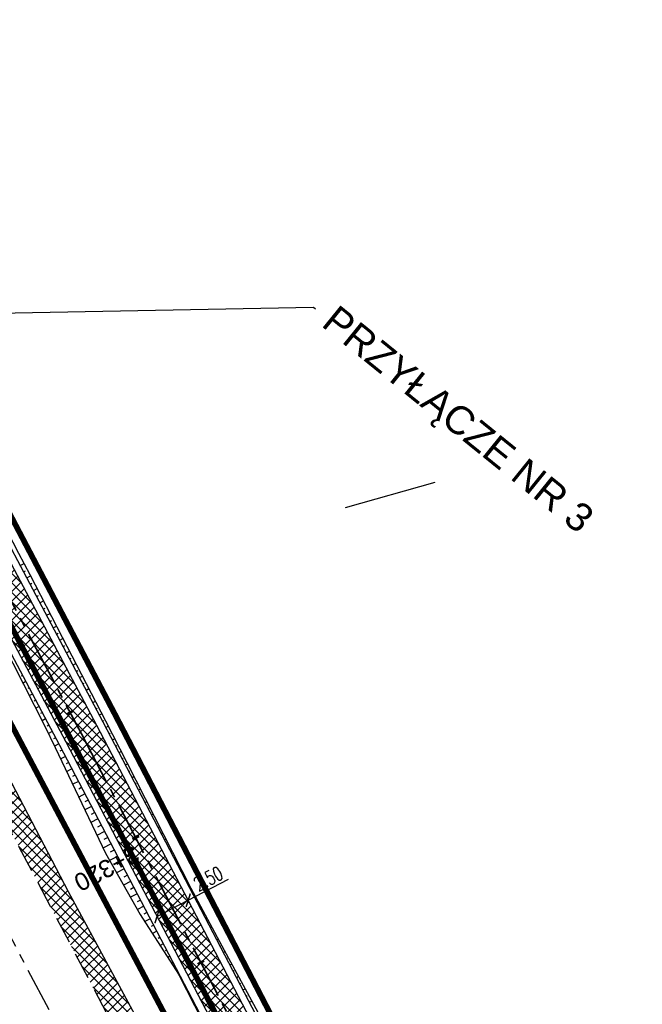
# Model space of a CAD drawing. Header units: metres. Extents: x 7529682 to 7533751, y 5721195 to 5727842.
# Tile 54 of 210: x 7531256 to 7531300, y 5724855 to 5724925. Entities that reach past the tile are written whole.
import ezdxf
from ezdxf import colors
from ezdxf.entities.mleader import LeaderData, LeaderLine
from ezdxf.math import Vec2, Vec3

# ---------------------------------------------------------------- set-up
doc = ezdxf.new("R2010")
doc.units = ezdxf.units.M
doc.header["$PDMODE"] = 1
doc.header["$PDSIZE"] = 0.3
for name, pattern in [('817-dzialki-09-05-04$0$HIDDEN', [0.375, 0.25, -0.125]), ('ACAD_ISO05W100', [33, 24, -3, 0, -3, 0, -3]), ('CENTER', [50.8, 31.75, -6.35, 6.35, -6.35]), ('CENTER2', [28.575, 19.05, -3.175, 3.175, -3.175]), ('HIDDEN', [9.525, 6.35, -3.175])]:
    doc.linetypes.add(name, pattern=pattern)
for name, color, linetype in [('C-DROGI-SYTUACJA', 7, 'Continuous'), ('C-DROGI-SYTUACJA-ETYKIETY', 7, 'Continuous'), ('D-hatch-pobocza', 131, 'Continuous'), ('D-pobocza', 60, 'Continuous'), ('D-rowy', 160, 'Continuous'), ('D-skarpa', 2, 'Continuous'), ('D-skarpa-kreskowanie', 2, 'Continuous'), ('D-wymiary', 1, 'Continuous')]:
    doc.layers.add(name, color=color, linetype=linetype)
for name, color, linetype, lineweight, true_color in [('D-ewidencja-numery', 7, 'Continuous', 50, 0x40ff00), ('D-hatch-ciag-pieszo-rowerowy', 7, 'Continuous', 13, 0xff9f80), ('D-LR-etap-III', 7, '817-dzialki-09-05-04$0$HIDDEN', 50, 0x00008f), ('D-podzialy-dzialek-Kobior', 7, 'Continuous', 30, 0xff0040)]:
    doc.layers.add(name, color=color, linetype=linetype, lineweight=lineweight, true_color=true_color)
for name, color, linetype, lineweight in [('D-krawędzie', 3, 'Continuous', 30), ('D-obrzeża', 2, 'Continuous', 30), ('D-oś', 10, 'CENTER', 30), ('D-pas-drogowy', 7, 'ACAD_ISO05W100', 50), ('Sieci-EN-opisy', 4, 'Continuous', 30)]:
    doc.layers.add(name, color=color, linetype=linetype, lineweight=lineweight)
doc.layers.add('poprzeczki', color=7, linetype='Continuous', true_color=0x0000c7)
doc.styles.add('DIMTEXT', font='simplex.shx', dxfattribs={"width": 0.7})
doc.styles.get("Standard").update_dxf_attribs({"font": 'arial.ttf'})
doc.dimstyles.new('500', dxfattribs={"dimtxt": 1, "dimasz": 0.7, "dimexe": 0.2, "dimexo": 0.5, "dimgap": 0.2, "dimtad": 1, "dimrnd": 0.005, "dimzin": 0, "dimdsep": 46, "dimtxsty": 'DIMTEXT', "dimblk": 'ARCHTICK', "dimcen": 0, "dimclrd": 256, "dimclre": 256, "dimclrt": 2, "dimadec": 5, "dimazin": 0, "dimtfac": 1, "dimtofl": 0, "dimtmove": 0, "dimatfit": 3, "dimfxl": 1, "dimtolj": 1, "dimtzin": 0, "dimlwd": -1, "dimlwe": -1, "dimarcsym": 0})

# ---------------------------------------------------------------- blocks, each defined once
blk = doc.blocks.new('_ArchTick')
at = {"color": 0, "linetype": 'ByBlock', "const_width": 0.15}
blk.add_lwpolyline([(-0.5, -0.5), (0.5, 0.5)], dxfattribs=at)
blk = doc.blocks.new('*D99')
at = {"layer": 'D-wymiary', "linetype": 'ByBlock', "transparency": 16777216}
for p, q in [((7531267.509, 5724862.242), (7531270.375, 5724863.739)), ((7531265.293, 5724861.085), (7531267.509, 5724862.242)), ((7531267.277, 5724862.686), (7531267.416, 5724862.42)), ((7531265.061, 5724861.529), (7531265.2, 5724861.263))]:
    blk.add_line(p, q, dxfattribs=at)
at = {"layer": 'Defpoints', "color": 0, "linetype": 'ByBlock', "transparency": 16777216}
for p in [(7531267.509, 5724862.242), (7531267.509, 5724862.242), (7531265.293, 5724861.085)]:
    blk.add_point(p, dxfattribs=at)
at = {"layer": 'D-wymiary', "linetype": 'ByBlock', "transparency": 16777216, "xscale": 0.6999999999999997, "yscale": 0.6999999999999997, "zscale": 0.6999999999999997}
for p, rotation in [((7531267.509, 5724862.242), 27.57205401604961), ((7531265.293, 5724861.085), 207.5720540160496)]:
    blk.add_blockref('_ArchTick', p, dxfattribs=dict(at, rotation=rotation))
at = {"layer": 'D-wymiary', "color": 2, "linetype": 'ByBlock', "transparency": 16777216, "insert": (7531268.928, 5724863.773), "char_height": 1, "attachment_point": 5, "rotation": 27.57205, "style": 'DIMTEXT'}
blk.add_mtext('\\A1;2.50', dxfattribs=at)
blk = doc.blocks.new('AeccTickLine')
at = {"color": 0, "linetype": 'ByBlock', "lineweight": -2}
blk.add_line((0, 1), (0, -1), dxfattribs=at)

msp = doc.modelspace()

# ---------------------------------------------------------------- hatches: boundary and pattern name
at = {"layer": 'D-hatch-ciag-pieszo-rowerowy'}
h = msp.add_hatch(dxfattribs=at)
h.set_pattern_fill('ANSI37', color=256, scale=0.15, style=0)
h.set_pattern_definition([(45, (0.88535, 0.46493), (-0.33675960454, 0.33675960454), []), (135, (0.88535, 0.46493), (-0.33675960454, -0.33675960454), [])])
h.paths.add_polyline_path([(7531176.002, 5725035.633), (7531173.776, 5725034.493), (7531202.515, 5724979.795), (7531233.696, 5724920.95), (7531258.824, 5724873.473), (7531292.225, 5724809.507), (7531303.703, 5724787.477), (7531306.47, 5724787.579), (7531294.441, 5724810.665), (7531261.037, 5724874.637), (7531235.905, 5724922.12), (7531204.726, 5724980.962)])
at = {"layer": 'D-hatch-pobocza'}
h = msp.add_hatch(dxfattribs=at)
h.set_pattern_fill('ANSI37', color=256, scale=0.15, style=0)
h.set_pattern_definition([(45, (0, 0), (-0.33675960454, 0.33675960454), []), (135, (0, 0), (-0.33675960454, -0.33675960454), [])])
h.paths.add_polyline_path([(7531224.12, 5724929.62), (7531213.15, 5724949.98), (7531200.73, 5724973.91), (7531188.83, 5724996.41), (7531176.89, 5725019.33), (7531166.91, 5725038.07), (7531158.98, 5725054.059), (7531158.142, 5725051.386), (7531167.38, 5725033.767), (7531197.165, 5724976.988), (7531228.151, 5724918.034), (7531253.153, 5724870.491), (7531286.796, 5724806.654), (7531296.235, 5724788.675), (7531298.776, 5724787.518), (7531278.14, 5724826.49), (7531263.88, 5724853.83), (7531259.01, 5724862.85), (7531247.51, 5724884.88), (7531235.21, 5724908.21)])

# ---------------------------------------------------------------- linework, layer by layer
at = {"layer": 'C-DROGI-SYTUACJA', "color": 10, "linetype": 'CENTER2', "lineweight": 35, "ltscale": 0.2}
msp.add_lwpolyline([(7531156.869, 5725074.83), (7531166.993, 5725055.55, -0.068732), (7531168.479, 5725051.432), (7531169.1, 5725048.503, 0.068783), (7531171.89, 5725040.776), (7531203.621, 5724980.378), (7531234.8, 5724921.535), (7531259.931, 5724874.055), (7531293.333, 5724810.086), (7531313.16, 5724772.033), (7531341.529, 5724719.923, -0.009023), (7531346.533, 5724710.322), (7531363.735, 5724675.815), (7531380.065, 5724644.823), (7531398.584, 5724609.363), (7531424.897, 5724559.228), (7531446.142, 5724518.961), (7531474.816, 5724464.452), (7531498.201, 5724419.897)], format="xyb", dxfattribs=at)
at = {"layer": 'D-ewidencja-numery', "color": 12, "ltscale": 15, "true_color": 0xc70000}
msp.add_lwpolyline([(7531166.31, 5725074.58), (7531172.29, 5725062.58), (7531170.59, 5725055.606), (7531173.733, 5725044.081), (7531215.342, 5724964.86), (7531238.054, 5724921.685), (7531262.39, 5724875.283), (7531295.587, 5724811.266), (7531348.488, 5724712.363), (7531363.741, 5724682.684), (7531366.987, 5724675.865), (7531382.541, 5724646.111), (7531401.299, 5724610.875), (7531428.965, 5724558.862), (7531449.111, 5724520.398), (7531477.293, 5724465.831), (7531500.996, 5724421.113)], dxfattribs=at)
at = {"layer": 'D-krawędzie', "linetype": 'HIDDEN', "ltscale": 0.3, "flags": 128}
msp.add_lwpolyline([(7530572.01, 5726166.06), (7530620.381, 5726072.761), (7530641.555, 5726032.008), (7530660.961, 5725995.07), (7530689.128, 5725941.54), (7530707.336, 5725907.032), (7530725.256, 5725873.093), (7530743.97, 5725837.654), (7530770.527, 5725787.119), (7530787.864, 5725754.267), (7530809.898, 5725712.542), (7530824.739, 5725684.389), (7530840.856, 5725653.693), (7530860.675, 5725616.154), (7530865.283, 5725607.394), (7530878.05, 5725583.08), (7530918.172, 5725507.178), (7530950.163, 5725446.305), (7530993.419, 5725364.265), (7531022.766, 5725308.719), (7531053.81, 5725249.872), (7531081.166, 5725197.875), (7531103.902, 5725154.541), (7531128.123, 5725108.448), (7531149.3, 5725068.25), (7531167.38, 5725033.767), (7531197.165, 5724976.988), (7531228.151, 5724918.034), (7531253.153, 5724870.491), (7531286.796, 5724806.654), (7531306.74, 5724768.665), (7531335.094, 5724714.652), (7531357.319, 5724672.439), (7531373.645, 5724641.454), (7531392.162, 5724605.999), (7531418.48, 5724555.853), (7531439.727, 5724515.582), (7531468.399, 5724461.077), (7531491.782, 5724416.528), (7531531.99, 5724339.833), (7531557.227, 5724291.659), (7531569.852, 5724267.577), (7531591.376, 5724226.548), (7531610.004, 5724191.103), (7531616.883, 5724177.999), (7531629.985, 5724153.025), (7531641.007, 5724132.022), (7531664.906, 5724087.617), (7531677.644, 5724064.786), (7531683.112, 5724054.988), (7531686.753, 5724048.18), (7531695.448, 5724031.697), (7531703.749, 5724015.917), (7531709.214, 5724005.514), (7531719.389, 5723986.147), (7531726.295, 5723973), (7531732.741, 5723960.736), (7531735.13, 5723956.19)], dxfattribs=at)
at = {"layer": 'D-LR-etap-III', "ltscale": 10, "flags": 128}
msp.add_lwpolyline([(7531750.474, 5723895.103, 0.4, 0.4, 0), (7531750.505, 5723895.13, 0.4, 0.4, 0), (7531682.71, 5724022.92, 0.4, 0.4, 0), (7531619.177, 5724147.204, 0.4, 0.4, 0), (7531592.309, 5724198.489, 0.4, 0.4, 0), (7531553.264, 5724272.919, 0.4, 0.4, 0), (7531504.02, 5724366.79, 0.4, 0.4, 0), (7531482.09, 5724407.62, 0.4, 0.4, 0), (7531412.35, 5724541.183, 0.4, 0.4, 0), (7531388.464, 5724586.93, 0.4, 0.4, 0), (7531345.12, 5724669.94, 0.4, 0.4, 0), (7531127.66, 5725081.67, 0.4, 0.4, 0), (7531059.253, 5725211.041, 0.4, 0.4, 0), (7531008.007, 5725307.954, 0.4, 0.4, 0), (7530964.182, 5725390.836, 0.4, 0.4, 0), (7530914.557, 5725484.684, 0.4, 0.4, 0), (7530865.243, 5725577.494, 0.4, 0.4, 0), (7530840.085, 5725624.059, 0.4, 0.4, 0), (7530802.56, 5725694.925, 0.4, 0.4, 0), (7530755.54, 5725787.51, 0.4, 0.4, 0), (7530708.718, 5725876.303, 0.4, 0.4, 0), (7530695.12, 5725902.09, 0.4, 0.4, 0), (7530642.914, 5726001.078, 0.4, 0.4, 0), (7530634.935, 5726016.147, 0.4, 0.4, 0), (7530610.82, 5726061.93, 0.4, 0.4, 0), (7530610.82, 5726061.93, 0.4, 0.4, 0), (7530607.21, 5726063.51, 0.4, 0.4, 0), (7530597.42, 5726080.68, 0.4, 0.4, 0), (7530591.16, 5726088.44, 0.4, 0.4, 0), (7530581.28, 5726107.21, 0.4, 0.4, 0), (7530571.29, 5726130.56, 0.4, 0.4, 0), (7530549.555, 5726171.527, 0.4, 0.4, 0), (7530531.014, 5726206.474, 0.4, 0.4, 0), (7530516.461, 5726236.017, 0.4, 0.4, 0), (7530500.799, 5726266.141, 0.4, 0.4, 0), (7530491.35, 5726283.94, 0.4, 0.4, 0), (7530482.4, 5726303.41, 0.4, 0.4, 0), (7530482.4, 5726303.41, 0.4, 0.4, 0), (7530450.41, 5726357.28, 0.4, 0.4, 0), (7530397.759, 5726458.5, 0.4, 0.4, 0), (7530334.708, 5726583.665, 0.4, 0.4, 0), (7530303.939, 5726645.168, 0.4, 0.4, 0), (7530300.51, 5726651.778, 0.4, 0.4, 0), (7530289.214, 5726671.967, 0.4, 0.4, 0), (7530281.54, 5726685.57, 0.4, 0.4, 0), (7530261.371, 5726724.163, 0.4, 0.4, 0), (7530254.03, 5726738.21, 0.4, 0.4, 0), (7530197.22, 5726845.06, 0.4, 0.4, 0), (7530194.71, 5726849.15, 0.4, 0.4, 0), (7530195.92, 5726850.75, 0.4, 0.4, 0), (7530170.547, 5726892.961, 0.4, 0.4, 0), (7530143.175, 5726945.066, 0.4, 0.4, 0), (7530105.06, 5727018.32, 0.4, 0.4, 0), (7530100.06, 5727027.16, 0.4, 0.4, 0), (7530062.319, 5727099.625, 0.4, 0.4, 0), (7530015.379, 5727189.42, 0.4, 0.4, 0), (7529983.208, 5727250.207, 0.4, 0.4, 0), (7529953.284, 5727306.747, 0.4, 0.4, 0), (7529900.671, 5727406.159, 0.4, 0.4, 0), (7529890.63, 5727425.131, 0.4, 0.4, 0), (7529875.155, 5727454.426, 0.4, 0.4, 0), (7529857.56, 5727487.787, 0.4, 0.4, 0), (7529835.194, 5727530.193, 0.4, 0.4, 0), (7529811.741, 5727574.662, 0.4, 0.4, 0), (7529792.102, 5727611.923, 0.4, 0.4, 0), (7529768.066, 5727657.47, 0.4, 0.4, 0), (7529755.211, 5727682.131, 0.4, 0.4, 0), (7529753.31, 5727681.13, 0.4, 0.4, 0), (7529739.21, 5727707.77, 0.4, 0.4, 0), (7529735.395, 5727711.252, 0.4, 0.4, 0), (7529725.42, 5727730.2, 0.4, 0.4, 0), (7529723.55, 5727729.88, 0.4, 0.4, 0), (7529695.567, 5727782.932, 0.4, 0.4, 0), (7529717.68, 5727794.024, 0.4, 0.4, 0), (7529736.275, 5727758.647, 0.4, 0.4, 0), (7529736.275, 5727758.647, 0.4, 0.4, 0), (7529744.511, 5727750.406, 0.4, 0.4, 0), (7529744.511, 5727750.406, 0.4, 0.4, 0), (7529750.283, 5727738.55, 0.4, 0.4, 0), (7529777.109, 5727687.569, 0.4, 0.4, 0), (7529796.515, 5727651.33, 0.4, 0.4, 0), (7529814.938, 5727616.793, 0.4, 0.4, 0), (7529839.007, 5727572.304, 0.4, 0.4, 0), (7529860.618, 5727532.509, 0.4, 0.4, 0), (7529882.349, 5727491.504, 0.4, 0.4, 0), (7529904.865, 5727449.096, 0.4, 0.4, 0), (7529920.747, 5727418.885, 0.4, 0.4, 0), (7529946.677, 5727368.547, 0.4, 0.4, 0), (7529972.025, 5727320.573, 0.4, 0.4, 0), (7529987.74, 5727290.153, 0.4, 0.4, 0), (7529996.497, 5727273.662, 0.4, 0.4, 0), (7530017.541, 5727234.203, 0.4, 0.4, 0), (7530033.054, 5727204.864, 0.4, 0.4, 0), (7530051.623, 5727170.223, 0.4, 0.4, 0), (7530069.277, 5727137.016, 0.4, 0.4, 0), (7530089.385, 5727097.534, 0.4, 0.4, 0), (7530109.713, 5727060.747, 0.4, 0.4, 0), (7530136.77, 5727011.64, 0.4, 0.4, 0), (7530162.447, 5726962.744, 0.4, 0.4, 0), (7530187.674, 5726916.992, 0.4, 0.4, 0), (7530207.821, 5726879.335, 0.4, 0.4, 0), (7530230.626, 5726834.519, 0.4, 0.4, 0), (7530262.288, 5726776.618, 0.4, 0.4, 0), (7530277.51, 5726760.213, 0.4, 0.4, 0), (7530286.037, 5726744.107, 0.4, 0.4, 0), (7530288.097, 5726735.884, 0.4, 0.4, 0), (7530290.394, 5726725.047, 0.4, 0.4, 0), (7530296.177, 5726713.583, 0.4, 0.4, 0), (7530302.726, 5726701.182, 0.4, 0.4, 0), (7530325.685, 5726657.466, 0.4, 0.4, 0), (7530343.244, 5726623.649, 0.4, 0.4, 0), (7530360.23, 5726591.747, 0.4, 0.4, 0), (7530383.209, 5726548.059, 0.4, 0.4, 0), (7530406.018, 5726503.606, 0.4, 0.4, 0), (7530427.465, 5726462.62, 0.4, 0.4, 0), (7530447.928, 5726424.388, 0.4, 0.4, 0), (7530471.127, 5726379.921, 0.4, 0.4, 0), (7530490.501, 5726343.033, 0.4, 0.4, 0), (7530509.499, 5726306.733, 0.4, 0.4, 0), (7530529.89, 5726267.244, 0.4, 0.4, 0), (7530543.852, 5726238.99, 0.4, 0.4, 0), (7530554.809, 5726218.944, 0.4, 0.4, 0), (7530559.027, 5726212.223, 0.4, 0.4, 0), (7530563.061, 5726206.41, 0.4, 0.4, 0), (7530566.934, 5726200.464, 0.4, 0.4, 0), (7530569.771, 5726194.902, 0.4, 0.4, 0), (7530571.473, 5726191.282, 0.4, 0.4, 0), (7530572.839, 5726188.025, 0.4, 0.4, 0), (7530575.295, 5726182.035, 0.4, 0.4, 0), (7530579.737, 5726173.306, 0.4, 0.4, 0), (7530583.3, 5726167.41, 0.4, 0.4, 0), (7530593.4, 5726163.33, 0.4, 0.4, 0), (7530598.618, 5726155.264, 0.4, 0.4, 0), (7530608.258, 5726140.497, 0.4, 0.4, 0), (7530603.27, 5726136.83, 0.4, 0.4, 0), (7530606.53, 5726131.84, 0.4, 0.4, 0), (7530604.239, 5726124.217, 0.4, 0.4, 0), (7530605.847, 5726121.63, 0.4, 0.4, 0), (7530608.972, 5726116.164, 0.4, 0.4, 0), (7530618.114, 5726097.791, 0.4, 0.4, 0), (7530651.213, 5726034.96, 0.4, 0.4, 0), (7530670.244, 5725998.611, 0.4, 0.4, 0), (7530698.075, 5725945.953, 0.4, 0.4, 0), (7530716.506, 5725911.305, 0.4, 0.4, 0), (7530735.223, 5725875.667, 0.4, 0.4, 0), (7530752.504, 5725842.155, 0.4, 0.4, 0), (7530778.311, 5725793.501, 0.4, 0.4, 0), (7530797.5, 5725756.382, 0.4, 0.4, 0), (7530812.519, 5725728.289, 0.4, 0.4, 0), (7530820.039, 5725713.16, 0.4, 0.4, 0), (7530822.422, 5725710.194, 0.4, 0.4, 0), (7530833.155, 5725688.801, 0.4, 0.4, 0), (7530849.629, 5725656.159, 0.4, 0.4, 0), (7530867.983, 5725621.964, 0.4, 0.4, 0), (7530872.63, 5725612.888, 0.4, 0.4, 0), (7530880.354, 5725597.595, 0.4, 0.4, 0), (7530883.839, 5725593.389, 0.4, 0.4, 0), (7530891.782, 5725587.763, 0.4, 0.4, 0), (7530895.039, 5725584.281, 0.4, 0.4, 0), (7530897.034, 5725580.941, 0.4, 0.4, 0), (7530900.952, 5725579.946, 0.4, 0.4, 0), (7530904.81, 5725571.977, 0.4, 0.4, 0), (7530903.682, 5725568.566, 0.4, 0.4, 0), (7530908.901, 5725558.845, 0.4, 0.4, 0), (7530910.252, 5725545.672, 0.4, 0.4, 0), (7530912.873, 5725538.646, 0.4, 0.4, 0), (7530945.278, 5725478.464, 0.4, 0.4, 0), (7530959.692, 5725450.246, 0.4, 0.4, 0), (7531002.827, 5725368.192, 0.4, 0.4, 0), (7531044.704, 5725290.314, 0.4, 0.4, 0), (7531064.099, 5725253.213, 0.4, 0.4, 0), (7531083.01, 5725216.678, 0.4, 0.4, 0), (7531113.013, 5725158.466, 0.4, 0.4, 0), (7531137.364, 5725113.071, 0.4, 0.4, 0), (7531150.831, 5725086.712, 0.4, 0.4, 0), (7531159.746, 5725076.641, 0.4, 0.4, 0), (7531166.31, 5725074.58, 0.4, 0.4, 0), (7531172.29, 5725062.58, 0.4, 0.4, 0), (7531170.59, 5725055.606, 0.4, 0.4, 0), (7531173.733, 5725044.081, 0.4, 0.4, 0), (7531215.342, 5724964.86, 0.4, 0.4, 0), (7531238.054, 5724921.685, 0.4, 0.4, 0), (7531262.39, 5724875.283, 0.4, 0.4, 0), (7531295.587, 5724811.266, 0.4, 0.4, 0), (7531348.488, 5724712.363, 0.4, 0.4, 0), (7531363.741, 5724682.684, 0.4, 0.4, 0), (7531366.987, 5724675.865, 0.4, 0.4, 0), (7531382.541, 5724646.111, 0.4, 0.4, 0), (7531401.299, 5724610.875, 0.4, 0.4, 0), (7531428.965, 5724558.862, 0.4, 0.4, 0), (7531449.111, 5724520.398, 0.4, 0.4, 0), (7531477.293, 5724465.831, 0.4, 0.4, 0), (7531500.996, 5724421.113, 0.4, 0.4, 0), (7531512.122, 5724400.549, 0.4, 0.4, 0), (7531513.782, 5724396.757, 0.4, 0.4, 0), (7531526.32, 5724379.39, 0.4, 0.4, 0), (7531566.784, 5724302.736, 0.4, 0.4, 0), (7531612.277, 5724225.61, 0.4, 0.4, 0), (7531620.493, 5724210.548, 0.4, 0.4, 0), (7531631.578, 5724196.258, 0.4, 0.4, 0), (7531653.484, 5724152.434, 0.4, 0.4, 0), (7531661.151, 5724128.494, 0.4, 0.4, 0), (7531673.881, 5724101.186, 0.4, 0.4, 0), (7531684.691, 5724081.184, 0.4, 0.4, 0), (7531699.212, 5724051.17, 0.4, 0.4, 0), (7531704.034, 5724040.584, 0.4, 0.4, 0), (7531704.034, 5724040.584, 0.4, 0.4, 0), (7531703.913, 5724037.17, 0.4, 0.4, 0), (7531736.42, 5723969.232, 0.4, 0.4, 0), (7531738.285, 5723967.699, 0.4, 0.4, 0), (7531742.181, 5723962.346, 0.4, 0.4, 0), (7531744.286, 5723958.616, 0.4, 0.4, 0), (7531755.393, 5723944.193, 0.4, 0.4, 0), (7531758.69, 5723936.76, 0.4, 0.4, 0), (7531780.08, 5723929.25, 0.4, 0.4, 0), (7531792.612, 5723906.338, 0.4, 0.4, 0), (7531792.612, 5723906.338, 0.4, 0.4, 0), (7531756.962, 5723883.055, 0.4, 0.4, 0), (7531750.46, 5723895.13, 0.4, 0.4, 0), (7531750.46, 5723895.13, 0, 0, 0)], format="xyseb", dxfattribs=at)
at = {"layer": 'D-obrzeża'}
for points in [[(7531306.47, 5724787.579), (7531294.441, 5724810.665), (7531261.037, 5724874.637), (7531235.905, 5724922.12), (7531204.726, 5724980.962), (7531173.078, 5725041.197, -0.068789), (7531170.289, 5725048.924), (7531169.644, 5725051.962, 0.068574), (7531168.256, 5725055.815), (7531166.709, 5725058.764, -0.29099), (7531166.888, 5725060.903), (7531168.105, 5725062.505)], [(7531162.547, 5725061.318), (7531165.882, 5725054.959, -0.068574), (7531167.27, 5725051.106), (7531167.915, 5725048.068, 0.068789), (7531170.704, 5725040.34), (7531202.515, 5724979.795), (7531233.696, 5724920.95), (7531258.824, 5724873.473), (7531292.225, 5724809.507), (7531312.052, 5724771.454), (7531340.423, 5724719.339, -0.00902), (7531345.426, 5724709.741), (7531362.629, 5724675.233), (7531378.958, 5724644.242), (7531397.477, 5724608.783), (7531423.79, 5724558.646), (7531445.036, 5724518.378), (7531473.71, 5724463.87), (7531497.095, 5724419.316), (7531505.905, 5724402.511, -0.033171), (7531508.586, 5724396.451), (7531511.248, 5724389.164)]]:
    msp.add_lwpolyline(points, format="xyb", dxfattribs=at)
at = {"layer": 'D-oś', "ltscale": 0.1}
msp.add_lwpolyline([(7531488.683, 5724414.901), (7531465.302, 5724459.448), (7531436.63, 5724513.951), (7531415.383, 5724554.223), (7531389.061, 5724604.375), (7531370.545, 5724639.828), (7531354.222, 5724670.808), (7531331.996, 5724713.024), (7531303.641, 5724767.038), (7531283.699, 5724805.024), (7531250.055, 5724868.862), (7531225.053, 5724916.406), (7531194.065, 5724975.362), (7531164.28, 5725032.142), (7531146.202, 5725066.622)], dxfattribs=at)
at = {"layer": 'D-pas-drogowy', "ltscale": 0.2, "flags": 128}
msp.add_lwpolyline([(7531633.019, 5724182.834, 0.4, 0.4, 0), (7531617.559, 5724211.608, 0.4, 0.4, 0), (7531566.784, 5724302.736, 0.4, 0.4, 0), (7531538.419, 5724356.47, 0.4, 0.4, 0), (7531526.32, 5724379.39, 0.4, 0.4, 0), (7531516.102, 5724393.607, 0.4, 0.4, 0.001485), (7531513.78, 5724396.838, 0.4, 0.4, 0), (7531501.87, 5724413.41, 0.4, 0.4, 0), (7531474.926, 5724464.508, 0.4, 0.4, 0), (7531446.2, 5724518.992, 0.4, 0.4, 0), (7531424.962, 5724559.262, 0.4, 0.4, 0), (7531398.444, 5724609.566, 0.4, 0.4, 0), (7531379.647, 5724645.216, 0.4, 0.4, 0), (7531365.23, 5724672.56, 0.4, 0.4, 0), (7531341.306, 5724717.915, 0.4, 0.4, 0), (7531312.9, 5724771.789, 0.4, 0.4, 0), (7531292.591, 5724810.307, 0.4, 0.4, 0), (7531259.392, 5724873.271, 0.4, 0.4, 0), (7531233.74, 5724921.923, 0.4, 0.4, 0), (7531203.073, 5724980.092, 0.4, 0.4, 0), (7531173.471, 5725036.225, 0.4, 0.4, 0), (7531168.27, 5725046.09, 0.4, 0.4, 0), (7531172.29, 5725062.58, 0.4, 0.4, 0), (7531166.31, 5725074.58, 0.4, 0.4, 0), (7531150.32, 5725079.6, 0.4, 0.4, 0), (7531141.5, 5725096.43, 0.4, 0.4, 0), (7531109.312, 5725157.814, 0.4, 0.4, 0), (7531086.641, 5725201.048, 0.4, 0.4, 0), (7531059.198, 5725253.384, 0.4, 0.4, 0), (7531028.207, 5725312.489, 0.4, 0.4, 0), (7530999.105, 5725367.99, 0.4, 0.4, 0), (7530956.248, 5725449.725, 0.4, 0.4, 0), (7530924.398, 5725510.464, 0.4, 0.4, 0), (7530897.51, 5725561.74, 0.4, 0.4, 0), (7530894.46, 5725566.14, 0.4, 0.4, 0), (7530892.16, 5725570.49, 0.4, 0.4, 0), (7530869.363, 5725613.307, 0.4, 0.4, 0), (7530861.694, 5725627.705, 0.4, 0.4, 0), (7530852.74, 5725644.52, 0.4, 0.4, 0), (7530831.51, 5725684.2, 0.4, 0.4, 0), (7530811.13, 5725722.52, 0.4, 0.4, 0), (7530792.348, 5725757.941, 0.4, 0.4, 0), (7530768.03, 5725803.8, 0.4, 0.4, 0), (7530748.769, 5725840.179, 0.4, 0.4, 0), (7530727.7, 5725879.97, 0.4, 0.4, 0), (7530712.098, 5725909.545, 0.4, 0.4, 0), (7530693.644, 5725944.645, 0.4, 0.4, 0), (7530665.702, 5725997.539, 0.4, 0.4, 0), (7530641.76, 5726042.88, 0.4, 0.4, 0), (7530616.5, 5726091.48, 0.4, 0.4, 0), (7530604.628, 5726114.32, 0.4, 0.4, -0.007763), (7530602.5, 5726118.43, 0.4, 0.4, 0), (7530603.992, 5726123.395, 0.4, 0.4, 0), (7530606.53, 5726131.84, 0.4, 0.4, 0), (7530603.27, 5726136.83, 0.4, 0.4, 0), (7530593.776, 5726151.369, 0.4, 0.4, 0), (7530590.203, 5726156.84, 0.4, 0.4, 0), (7530583.3, 5726167.41, 0.4, 0.4, 0), (7530580.578, 5726170.428, 0.4, 0.4, 0), (7530575.85, 5726175.67, 0.4, 0.4, 0), (7530569.01, 5726186.66, 0.4, 0.4, 0), (7530562.555, 5726199.189, 0.4, 0.4, 0), (7530555.67, 5726211.39, 0.4, 0.4, 0), (7530548.29, 5726224.23, 0.4, 0.4, 0), (7530540.58, 5726237.71, 0.4, 0.4, 0), (7530532.68, 5726252.65, 0.4, 0.4, 0), (7530524.06, 5726269.35, 0.4, 0.4, 0), (7530502.82, 5726309.91, 0.4, 0.4, 0), (7530488.83, 5726336.63, 0.4, 0.4, 0), (7530466.03, 5726380.16, 0.4, 0.4, 0), (7530438.47, 5726432.77, 0.4, 0.4, 0), (7530424.53, 5726459.09, 0.4, 0.4, 0), (7530401.63, 5726502.97, 0.4, 0.4, 0), (7530383.38, 5726538.06, 0.4, 0.4, 0), (7530353.97, 5726593.52, 0.4, 0.4, 0), (7530338.47, 5726622.74, 0.4, 0.4, 0), (7530322.01, 5726653.88, 0.4, 0.4, 0), (7530297.54, 5726700.33, 0.4, 0.4, 0), (7530287.38, 5726719.6, 0.4, 0.4, 0), (7530285.95, 5726722.316, 0.4, 0.4, 0), (7530280.26, 5726733.12, 0.4, 0.4, 0), (7530266.73, 5726758.74, 0.4, 0.4, 0), (7530260.42, 5726770.47, 0.4, 0.4, 0), (7530253.25, 5726783.82, 0.4, 0.4, 0), (7530244.95, 5726799.33, 0.4, 0.4, 0), (7530239.39, 5726808.49, 0.4, 0.4, 0), (7530238.29, 5726807.9, 0.4, 0.4, 0), (7530218.11, 5726850.67, 0.4, 0.4, 0), (7530175.907, 5726928.168, 0.4, 0.4, 0), (7530096.68, 5727076.15, 0.4, 0.4, 0), (7530094.68, 5727079.89, 0.4, 0.4, 0), (7530064.597, 5727135.523, 0.4, 0.4, 0), (7530046.731, 5727168.892, 0.4, 0.4, 0), (7530025.803, 5727208.461, 0.4, 0.4, 0), (7530012.847, 5727232.979, 0.4, 0.4, 0), (7529994.15, 5727268.45, 0.4, 0.4, 0), (7529981.671, 5727291.93, 0.4, 0.4, 0), (7529949.89, 5727351.73, 0.4, 0.4, 0), (7529924.75, 5727399.03, 0.4, 0.4, 0), (7529915.516, 5727417.1, 0.4, 0.4, 0), (7529885.83, 5727475.19, 0.4, 0.4, 0), (7529862.56, 5727519.97, 0.4, 0.4, 0), (7529852.985, 5727538.191, 0.4, 0.4, 0), (7529836.513, 5727569.511, 0.4, 0.4, 0), (7529815.369, 5727609.141, 0.4, 0.4, 0), (7529792.795, 5727651.247, 0.4, 0.4, 0), (7529774.199, 5727685.858, 0.4, 0.4, 0), (7529746.966, 5727736.059, 0.4, 0.4, 0), (7529733.92, 5727757.62, 0.4, 0.4, 0), (7529708.607, 5727806.389, 0.4, 0.4, 0), (7529688.492, 5727796.345, 0.4, 0.4, 0), (7529723.55, 5727729.88, 0.4, 0.4, 0), (7529725.42, 5727730.2, 0.4, 0.4, 0), (7529735.38, 5727711.28, 0.4, 0.4, 0), (7529739.21, 5727707.77, 0.4, 0.4, 0), (7529753.31, 5727681.13, 0.4, 0.4, 0), (7529755.178, 5727682.114, 0.4, 0.4, 0), (7529792.102, 5727611.923, 0.4, 0.4, 0), (7529811.741, 5727574.662, 0.4, 0.4, 0), (7529835.194, 5727530.193, 0.4, 0.4, 0), (7529857.56, 5727487.787, 0.4, 0.4, 0), (7529875.155, 5727454.426, 0.4, 0.4, 0), (7529890.63, 5727425.131, 0.4, 0.4, 0), (7529900.671, 5727406.159, 0.4, 0.4, 0), (7529953.284, 5727306.747, 0.4, 0.4, 0), (7529983.208, 5727250.207, 0.4, 0.4, 0), (7530015.379, 5727189.42, 0.4, 0.4, 0), (7530062.319, 5727099.625, 0.4, 0.4, 0), (7530100.06, 5727027.16, 0.4, 0.4, 0), (7530105.06, 5727018.32, 0.4, 0.4, 0), (7530143.175, 5726945.066, 0.4, 0.4, 0), (7530170.547, 5726892.961, 0.4, 0.4, 0), (7530195.92, 5726850.75, 0.4, 0.4, 0), (7530194.71, 5726849.15, 0.4, 0.4, 0), (7530197.22, 5726845.06, 0.4, 0.4, 0), (7530254.03, 5726738.21, 0.4, 0.4, 0), (7530261.371, 5726724.163, 0.4, 0.4, 0), (7530281.54, 5726685.57, 0.4, 0.4, 0), (7530289.214, 5726671.967, 0.4, 0.4, 0), (7530300.51, 5726651.778, 0.4, 0.4, 0), (7530303.939, 5726645.168, 0.4, 0.4, 0), (7530334.708, 5726583.665, 0.4, 0.4, 0), (7530397.759, 5726458.5, 0.4, 0.4, 0), (7530450.41, 5726357.28, 0.4, 0.4, 0), (7530482.4, 5726303.41, 0.4, 0.4, 0), (7530483.688, 5726301.003, 0.4, 0.4, 0), (7530491.35, 5726283.94, 0.4, 0.4, 0), (7530512.67, 5726243.78, 0.4, 0.4, 0), (7530529.43, 5726209.46, 0.4, 0.4, 0), (7530571.29, 5726130.56, 0.4, 0.4, 0), (7530581.28, 5726107.21, 0.4, 0.4, 0), (7530591.16, 5726088.44, 0.4, 0.4, 0), (7530597.42, 5726080.68, 0.4, 0.4, 0), (7530607.21, 5726063.51, 0.4, 0.4, 0), (7530610.82, 5726061.93, 0.4, 0.4, 0), (7530634.935, 5726016.147, 0.4, 0.4, 0), (7530642.914, 5726001.078, 0.4, 0.4, 0), (7530695.12, 5725902.09, 0.4, 0.4, 0), (7530708.718, 5725876.303, 0.4, 0.4, 0), (7530755.54, 5725787.51, 0.4, 0.4, 0), (7530802.56, 5725694.925, 0.4, 0.4, 0), (7530840.085, 5725624.059, 0.4, 0.4, 0), (7530865.243, 5725577.494, 0.4, 0.4, 0), (7530914.557, 5725484.684, 0.4, 0.4, 0), (7530964.182, 5725390.836, 0.4, 0.4, 0), (7531008.007, 5725307.954, 0.4, 0.4, 0), (7531059.253, 5725211.041, 0.4, 0.4, 0), (7531127.66, 5725081.67, 0.4, 0.4, 0), (7531345.12, 5724669.94, 0.4, 0.4, 0), (7531388.464, 5724586.93, 0.4, 0.4, 0), (7531412.35, 5724541.183, 0.4, 0.4, 0), (7531482.09, 5724407.62, 0.4, 0.4, 0), (7531504.02, 5724366.79, 0.4, 0.4, 0), (7531519.374, 5724337.52, 0.4, 0.4, 0), (7531563.749, 5724252.932, 0.4, 0.4, 0), (7531602.175, 5724179.681, 0.4, 0.4, 0), (7531619.177, 5724147.204, 0.4, 0.4, 0), (7531625.038, 5724135.635, 0.4, 0.4, 0), (7531656.796, 5724073.316, 0.4, 0.4, 0), (7531675.12, 5724037.36, 0.4, 0.4, 0), (7531682.71, 5724022.92, 0.4, 0.4, 0), (7531705.565, 5723979.811, 0.4, 0.4, 0), (7531736.606, 5723921.262, 0.4, 0.4, 0), (7531750.46, 5723895.13, 0.4, 0.4, 0), (7531740.77, 5723886.56, 0.4, 0.4, 0), (7531732.86, 5723885, 0.4, 0.4, 0), (7531722.18, 5723887.77, 0.4, 0.4, 0), (7531729.87, 5723862.17, 0.4, 0.4, 0), (7531742.92, 5723861.93, 0.4, 0.4, 0), (7531763.71, 5723859.52, 0.4, 0.4, 0), (7531768.42, 5723854.12, 0.4, 0.4, 0), (7531787.42, 5723817.97, 0.4, 0.4, 0), (7531795.57, 5723809.82, 0.4, 0.4, 0), (7531816.347, 5723819.85, 0.4, 0.4, 0), (7531816.347, 5723819.85, 0.4, 0.4, 0), (7531805.06, 5723843.23, 0.4, 0.4, 0), (7531803.61, 5723886.23, 0.4, 0.4, 0), (7531803.61, 5723886.23, 0.4, 0.4, 0), (7531780.08, 5723929.25, 0.4, 0.4, 0), (7531758.69, 5723936.76, 0.4, 0.4, 0), (7531749.359, 5723946.412, 0.4, 0.4, 0), (7531742.71, 5723953.29, 0.4, 0.4, 0), (7531735.177, 5723967.878, 0.4, 0.4, 0), (7531722.37, 5723992.68, 0.4, 0.4, 0), (7531705.042, 5724030.886, 0.4, 0.4, 0), (7531699.47, 5724043.17, 0.4, 0.4, 0), (7531692.69, 5724058.11, 0.4, 0.4, 0), (7531679.672, 5724084.017, 0.4, 0.4, 0), (7531674.55, 5724094.21, 0.4, 0.4, 0), (7531666.633, 5724114.003, 0.4, 0.4, 0), (7531649, 5724153.82, 0.4, 0.4, 0), (7531641.49, 5724149.34, 0.4, 0.4, 0), (7531626.04, 5724179.34, 0.4, 0.4, 0), (7531633.03, 5724182.84, 0, 0, 0)], format="xyseb", dxfattribs=at)
at = {"layer": 'D-pobocza'}
for points in [[(7531307.023, 5724787.599), (7531294.884, 5724810.896), (7531261.48, 5724874.869), (7531236.347, 5724922.354), (7531205.169, 5724981.195), (7531173.553, 5725041.368, -0.068789), (7531170.764, 5725049.096), (7531170.119, 5725052.133, 0.068574), (7531168.73, 5725055.986), (7531167.152, 5725058.996, -0.29099), (7531167.286, 5725060.6), (7531168.707, 5725062.47)], [(7531162.212, 5725060.882), (7531165.407, 5725054.788, -0.068574), (7531166.795, 5725050.935), (7531167.44, 5725047.896, 0.068789), (7531170.23, 5725040.168), (7531202.073, 5724979.562), (7531233.254, 5724920.716), (7531258.382, 5724873.241), (7531291.782, 5724809.276), (7531303.156, 5724787.446)]]:
    msp.add_lwpolyline(points, format="xyb", dxfattribs=at)
msp.add_lwpolyline([(7531298.776, 5724787.518), (7531278.14, 5724826.49), (7531263.88, 5724853.83), (7531259.01, 5724862.85), (7531247.51, 5724884.88), (7531235.21, 5724908.21), (7531224.12, 5724929.62), (7531213.15, 5724949.98), (7531200.73, 5724973.91), (7531188.83, 5724996.41), (7531176.89, 5725019.33), (7531166.91, 5725038.07), (7531158.98, 5725054.059), (7531158.142, 5725051.386)], dxfattribs=at)
at = {"layer": 'D-podzialy-dzialek-Kobior'}
msp.add_lwpolyline([(7531278.668, 5724890.109), (7531285.027, 5724891.909)], dxfattribs=at)
at = {"layer": 'D-rowy', "linetype": 'HIDDEN', "ltscale": 0.1, "const_width": 0.4, "flags": 128}
msp.add_lwpolyline([(7531506.121, 5724397.133), (7531489.191, 5724429.341), (7531483.4, 5724440.512), (7531478.412, 5724450.147), (7531462.901, 5724479.304), (7531434.633, 5724532.162), (7531396.749, 5724604.645), (7531378.596, 5724640.173), (7531368.21, 5724659.05), (7531363.9, 5724666.92), (7531355.877, 5724682.662), (7531338.033, 5724716.835), (7531309.902, 5724770.333), (7531304.158, 5724781.147), (7531299.737, 5724789.052), (7531294.93, 5724798.468), (7531279.862, 5724827.641), (7531247.715, 5724888.417), (7531220.373, 5724940.873), (7531195.514, 5724987.527), (7531168.706, 5725038.836), (7531161.296, 5725053.455), (7531161.296, 5725053.455)], dxfattribs=at)
at = {"layer": 'D-skarpa', "linetype": 'Continuous'}
for points in [[(7531230.708, 5724934.053, -0.000223), (7531256.277, 5724885.356), (7531258.574, 5724880.914), (7531261.648, 5724874.964), (7531263.151, 5724872.011), (7531267.688, 5724863.099), (7531270.049, 5724858.691), (7531272.444, 5724854.301), (7531274.719, 5724849.848), (7531276.999, 5724845.398), (7531279.375, 5724840.998), (7531281.743, 5724836.594), (7531286.35, 5724827.719), (7531288.531, 5724823.211), (7531290.815, 5724818.767), (7531293.119, 5724814.331), (7531294.924, 5724810.915), (7531295.463, 5724809.898), (7531297.815, 5724805.5), (7531302.62, 5724796.728), (7531305.022, 5724792.341), (7531307.283, 5724787.881), (7531307.417, 5724787.613)], [(7531228.71, 5724927.335, -0.000386), (7531236.047, 5724914.248), (7531238.562, 5724909.923), (7531240.908, 5724905.507), (7531247.955, 5724892.266), (7531250.347, 5724887.875), (7531252.783, 5724883.507), (7531255.08, 5724879.065), (7531257.339, 5724874.604), (7531258.085, 5724873.078), (7531259.493, 5724870.101), (7531261.633, 5724865.577), (7531264.108, 5724861.229), (7531266.812, 5724857.001), (7531269.084, 5724852.546), (7531271.476, 5724848.155), (7531280.42, 5724830.262), (7531282.741, 5724825.834), (7531291.634, 5724809.199), (7531292.169, 5724808.196), (7531299.223, 5724794.958), (7531301.525, 5724790.519), (7531303.079, 5724787.454)]]:
    msp.add_lwpolyline(points, format="xyb", dxfattribs=at)
at = {"layer": 'D-skarpa-kreskowanie', "linetype": 'Continuous'}
for p, q in [((7531255.592, 5724885.993, 108.584), (7531255.866, 5724886.139, 108.377)), ((7531255.826, 5724885.551, 108.585), (7531255.962, 5724885.624, 108.482)), ((7531256.06, 5724885.109, 108.585), (7531256.33, 5724885.253, 108.381)), ((7531256.294, 5724884.668, 108.586), (7531256.427, 5724884.738, 108.486)), ((7531256.527, 5724884.226, 108.587), (7531256.79, 5724884.364, 108.389)), ((7531256.761, 5724883.784, 108.588), (7531256.89, 5724883.852, 108.491)), ((7531256.995, 5724883.342, 108.589), (7531257.249, 5724883.476, 108.398)), ((7531257.229, 5724882.9, 108.59), (7531257.354, 5724882.966, 108.496)), ((7531257.463, 5724882.458, 108.591), (7531257.708, 5724882.588, 108.406)), ((7531257.697, 5724882.016, 108.592), (7531257.818, 5724882.08, 108.501)), ((7531257.931, 5724881.574, 108.593), (7531258.168, 5724881.699, 108.414)), ((7531258.165, 5724881.132, 108.594), (7531258.281, 5724881.194, 108.506)), ((7531258.399, 5724880.69, 108.595), (7531258.627, 5724880.811, 108.423)), ((7531258.633, 5724880.248, 108.596), (7531258.745, 5724880.308, 108.511)), ((7531258.866, 5724879.806, 108.597), (7531259.086, 5724879.923, 108.431)), ((7531259.1, 5724879.365, 108.598), (7531259.208, 5724879.421, 108.517)), ((7531259.334, 5724878.923, 108.599), (7531259.545, 5724879.034, 108.44)), ((7531255.759, 5724878.196, 108.467), (7531255.665, 5724878.146, 108.396)), ((7531259.568, 5724878.481, 108.6), (7531259.671, 5724878.535, 108.522)), ((7531255.993, 5724877.754, 108.468), (7531255.797, 5724877.65, 108.32)), ((7531259.802, 5724878.039, 108.601), (7531260.004, 5724878.146, 108.448)), ((7531260.036, 5724877.597, 108.601), (7531260.135, 5724877.649, 108.527)), ((7531256.227, 5724877.312, 108.469), (7531256.124, 5724877.258, 108.392)), ((7531256.46, 5724876.87, 108.47), (7531256.248, 5724876.758, 108.309)), ((7531260.27, 5724877.155, 108.602), (7531260.463, 5724877.257, 108.457)), ((7531256.694, 5724876.429, 108.47), (7531256.584, 5724876.37, 108.387)), ((7531260.504, 5724876.713, 108.603), (7531260.598, 5724876.763, 108.532)), ((7531260.738, 5724876.271, 108.604), (7531260.922, 5724876.369, 108.465)), ((7531256.928, 5724875.987, 108.471), (7531256.7, 5724875.866, 108.299)), ((7531257.162, 5724875.545, 108.472), (7531257.044, 5724875.482, 108.383)), ((7531260.972, 5724875.829, 108.605), (7531261.062, 5724875.877, 108.537)), ((7531261.205, 5724875.387, 108.606), (7531261.381, 5724875.48, 108.474)), ((7531257.396, 5724875.103, 108.473), (7531257.152, 5724874.973, 108.289)), ((7531261.439, 5724874.945, 108.607), (7531261.525, 5724874.991, 108.542)), ((7531257.63, 5724874.661, 108.474), (7531257.503, 5724874.594, 108.379)), ((7531257.864, 5724874.219, 108.475), (7531257.596, 5724874.077, 108.273)), ((7531261.671, 5724874.502, 108.608), (7531261.838, 5724874.59, 108.482)), ((7531261.903, 5724874.059, 108.609), (7531261.984, 5724874.102, 108.548)), ((7531258.098, 5724873.777, 108.476), (7531257.957, 5724873.702, 108.37)), ((7531258.332, 5724873.335, 108.477), (7531258.035, 5724873.178, 108.254)), ((7531262.134, 5724873.616, 108.61), (7531262.292, 5724873.698, 108.491)), ((7531258.564, 5724872.892, 108.478), (7531258.407, 5724872.81, 108.36)), ((7531262.365, 5724873.173, 108.611), (7531262.442, 5724873.213, 108.553)), ((7531262.597, 5724872.729, 108.612), (7531262.746, 5724872.807, 108.5)), ((7531258.795, 5724872.449, 108.479), (7531258.464, 5724872.276, 108.23)), ((7531259.026, 5724872.006, 108.48), (7531258.852, 5724871.915, 108.349)), ((7531262.828, 5724872.286, 108.613), (7531262.9, 5724872.324, 108.558)), ((7531263.06, 5724871.843, 108.614), (7531263.199, 5724871.916, 108.509)), ((7531259.258, 5724871.563, 108.481), (7531258.892, 5724871.371, 108.206)), ((7531263.291, 5724871.4, 108.615), (7531263.359, 5724871.435, 108.564)), ((7531259.489, 5724871.119, 108.482), (7531259.298, 5724871.019, 108.338)), ((7531259.721, 5724870.676, 108.483), (7531259.32, 5724870.467, 108.181)), ((7531263.523, 5724870.957, 108.616), (7531263.653, 5724871.025, 108.517)), ((7531263.754, 5724870.513, 108.617), (7531263.817, 5724870.546, 108.569)), ((7531259.952, 5724870.233, 108.484), (7531259.743, 5724870.124, 108.326)), ((7531260.184, 5724869.79, 108.485), (7531259.748, 5724869.562, 108.157)), ((7531263.986, 5724870.07, 108.617), (7531264.107, 5724870.134, 108.526)), ((7531260.415, 5724869.346, 108.486), (7531260.188, 5724869.228, 108.315)), ((7531264.217, 5724869.627, 108.618), (7531264.275, 5724869.657, 108.574)), ((7531264.448, 5724869.184, 108.619), (7531264.561, 5724869.242, 108.535)), ((7531260.646, 5724868.903, 108.486), (7531260.176, 5724868.657, 108.133)), ((7531260.878, 5724868.46, 108.487), (7531260.634, 5724868.333, 108.304)), ((7531264.68, 5724868.741, 108.62), (7531264.734, 5724868.769, 108.58)), ((7531261.109, 5724868.017, 108.488), (7531260.604, 5724867.753, 108.108)), ((7531264.911, 5724868.297, 108.621), (7531265.014, 5724868.351, 108.544)), ((7531265.143, 5724867.854, 108.622), (7531265.192, 5724867.88, 108.585)), ((7531261.572, 5724867.13, 108.49), (7531261.032, 5724866.848, 108.084)), ((7531261.341, 5724867.574, 108.489), (7531261.079, 5724867.437, 108.293)), ((7531265.374, 5724867.411, 108.623), (7531265.468, 5724867.46, 108.553)), ((7531261.804, 5724866.687, 108.491), (7531261.525, 5724866.542, 108.281)), ((7531265.606, 5724866.968, 108.624), (7531265.65, 5724866.991, 108.59)), ((7531265.837, 5724866.524, 108.625), (7531265.922, 5724866.569, 108.561)), ((7531262.035, 5724866.244, 108.492), (7531261.46, 5724865.944, 108.06)), ((7531262.266, 5724865.801, 108.493), (7531261.973, 5724865.648, 108.273)), ((7531266.068, 5724866.081, 108.626), (7531266.108, 5724866.102, 108.596)), ((7531266.3, 5724865.638, 108.627), (7531266.375, 5724865.677, 108.57)), ((7531262.498, 5724865.357, 108.494), (7531261.928, 5724865.06, 108.065)), ((7531262.729, 5724864.914, 108.495), (7531262.452, 5724864.77, 108.287)), ((7531266.531, 5724865.195, 108.628), (7531266.567, 5724865.213, 108.601)), ((7531262.961, 5724864.471, 108.496), (7531262.423, 5724864.19, 108.091)), ((7531266.763, 5724864.752, 108.629), (7531266.829, 5724864.786, 108.579)), ((7531266.994, 5724864.308, 108.63), (7531267.025, 5724864.324, 108.606)), ((7531263.424, 5724863.585, 108.498), (7531262.918, 5724863.32, 108.117)), ((7531263.192, 5724864.028, 108.497), (7531262.931, 5724863.892, 108.3)), ((7531267.226, 5724863.865, 108.631), (7531267.283, 5724863.895, 108.588)), ((7531263.655, 5724863.141, 108.499), (7531263.41, 5724863.013, 108.314)), ((7531267.457, 5724863.422, 108.632), (7531267.483, 5724863.436, 108.612)), ((7531267.688, 5724862.979, 108.633), (7531267.738, 5724863.005, 108.595)), ((7531263.886, 5724862.698, 108.5), (7531263.412, 5724862.451, 108.143)), ((7531264.118, 5724862.255, 108.501), (7531263.889, 5724862.135, 108.328)), ((7531267.92, 5724862.536, 108.633), (7531267.947, 5724862.55, 108.613)), ((7531268.151, 5724862.092, 108.634), (7531268.21, 5724862.123, 108.59)), ((7531264.349, 5724861.812, 108.502), (7531263.907, 5724861.581, 108.169)), ((7531268.383, 5724861.649, 108.635), (7531268.415, 5724861.666, 108.611)), ((7531264.581, 5724861.369, 108.502), (7531264.37, 5724861.258, 108.344)), ((7531264.812, 5724860.925, 108.503), (7531264.43, 5724860.726, 108.223)), ((7531268.614, 5724861.206, 108.636), (7531268.683, 5724861.242, 108.585)), ((7531268.846, 5724860.763, 108.637), (7531268.882, 5724860.782, 108.61)), ((7531265.044, 5724860.482, 108.504), (7531264.872, 5724860.392, 108.382)), ((7531265.275, 5724860.039, 108.505), (7531264.971, 5724859.88, 108.295)), ((7531269.077, 5724860.319, 108.638), (7531269.155, 5724860.36, 108.58)), ((7531265.507, 5724859.596, 108.506), (7531265.374, 5724859.526, 108.419)), ((7531269.308, 5724859.876, 108.639), (7531269.35, 5724859.898, 108.608)), ((7531269.54, 5724859.433, 108.64), (7531269.627, 5724859.479, 108.575)), ((7531265.738, 5724859.152, 108.507), (7531265.511, 5724859.034, 108.367)), ((7531265.969, 5724858.709, 108.508), (7531265.876, 5724858.66, 108.456)), ((7531269.771, 5724858.99, 108.641), (7531269.817, 5724859.014, 108.606)), ((7531266.201, 5724858.266, 108.509), (7531266.052, 5724858.189, 108.439)), ((7531270.003, 5724858.547, 108.642), (7531270.1, 5724858.597, 108.569)), ((7531270.234, 5724858.103, 108.643), (7531270.287, 5724858.131, 108.603)), ((7531266.432, 5724857.823, 108.51), (7531266.378, 5724857.794, 108.493)), ((7531266.593, 5724857.343, 108.512), (7531266.664, 5724857.38, 108.511)), ((7531270.466, 5724857.66, 108.644), (7531270.579, 5724857.719, 108.559)), ((7531270.697, 5724857.217, 108.645), (7531270.758, 5724857.249, 108.599)), ((7531266.856, 5724856.916, 108.542), (7531266.875, 5724856.926, 108.527)), ((7531270.928, 5724856.774, 108.646), (7531271.058, 5724856.841, 108.548)), ((7531267.083, 5724856.47, 108.546), (7531267.127, 5724856.493, 108.513)), ((7531267.31, 5724856.025, 108.55), (7531267.334, 5724856.037, 108.532)), ((7531271.16, 5724856.331, 108.647), (7531271.229, 5724856.366, 108.595)), ((7531271.391, 5724855.887, 108.648), (7531271.537, 5724855.963, 108.538)), ((7531267.537, 5724855.579, 108.554), (7531267.589, 5724855.607, 108.515)), ((7531267.764, 5724855.134, 108.558), (7531267.792, 5724855.149, 108.537)), ((7531271.623, 5724855.444, 108.649), (7531271.7, 5724855.484, 108.591)), ((7531271.854, 5724855.001, 108.649), (7531272.016, 5724855.085, 108.528))]:
    msp.add_line(p, q, dxfattribs=at)

# ---------------------------------------------------------------- block references
at = {"layer": 'poprzeczki', "color": 2, "linetype": 'Continuous', "lineweight": 60, "xscale": 0.25, "yscale": 0.25, "zscale": 0.25}
for p, rotation in [((7531259.137, 5724875.555), 297.8912678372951), ((7531263.774, 5724866.695), 297.572054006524), ((7531268.402, 5724857.831), 297.572054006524)]:
    msp.add_blockref('AeccTickLine', p, dxfattribs=dict(at, rotation=rotation))

# ---------------------------------------------------------------- texts
at = {"layer": 'C-DROGI-SYTUACJA-ETYKIETY', "color": 2}
msp.add_text('3+320', height=1.25, rotation=207.57205, dxfattribs=at).set_placement((7531263.615, 5724866.189))

# ---------------------------------------------------------------- dimensions: what is measured, and where the dimension line sits
at = {"layer": 'D-wymiary', "linetype": 'ByBlock'}
dim = msp.add_aligned_dim(p1=(7531265.293, 5724861.085), p2=(7531267.509, 5724862.242), distance=0, dimstyle='500', dxfattribs=at)
dim.commit()
dim.dimension.update_dxf_attribs({"geometry": '*D99', "text_midpoint": (7531268.928, 5724863.773)})

# ---------------------------------------------------------------- leaders
at = {"layer": 'Sieci-EN-opisy'}
ml = msp.add_multileader_mtext('Standard', dxfattribs=at)
ml.set_content('PRZYŁĄCZE NR 3', color=256)
ml.set_leader_properties()
ml.build(insert=Vec2(0, 0))
ml.multileader.update_dxf_attribs({"text_right_attachment_type": 6, "dogleg_length": 0.36, "arrow_head_size": 2})
ctx = ml.context
ctx.base_point, ctx.char_height, ctx.arrow_head_size, ctx.landing_gap_size, ctx.plane_origin, ctx.plane_x_axis, ctx.plane_y_axis = Vec3(7531276.537, 5724904.205), 2, 2, 1, Vec3(7531276.49, 5724905.052), Vec3(0.777251, -0.629191), Vec3(0.629191, 0.777251)
ctx.right_attachment = 6
notes = []
notes.append((ctx, [(0, (1, 1, 0), (7531276.398, 5724904.319), (0.777251, -0.629191), 0.18, [(0, [(7531246.084, 5724903.729)], 0, [])])]))
ctx.mtext.insert, ctx.mtext.text_direction, ctx.mtext.rotation, ctx.mtext.width, ctx.mtext.defined_height, ctx.mtext.flow_direction = Vec3(7531278.128, 5724904.581), Vec3(0.777251, -0.629191), 5.602673, 37.70074, 33.709, 5
for ctx, leaders in notes:
    for number, flags, end, landing, length, lines in leaders:
        leader = LeaderData()
        leader.index, (leader.has_last_leader_line, leader.has_dogleg_vector, leader.attachment_direction) = number, flags
        leader.last_leader_point, leader.dogleg_vector, leader.dogleg_length = Vec3(end), Vec3(landing), length
        for number, points, colour, breaks in lines:
            line = LeaderLine()
            line.index, line.vertices, line.color, line.breaks = number, Vec3.list(points), colors.encode_raw_color(colour), breaks
            leader.lines.append(line)
        ctx.leaders.append(leader)

doc.saveas('drawing.dxf')
